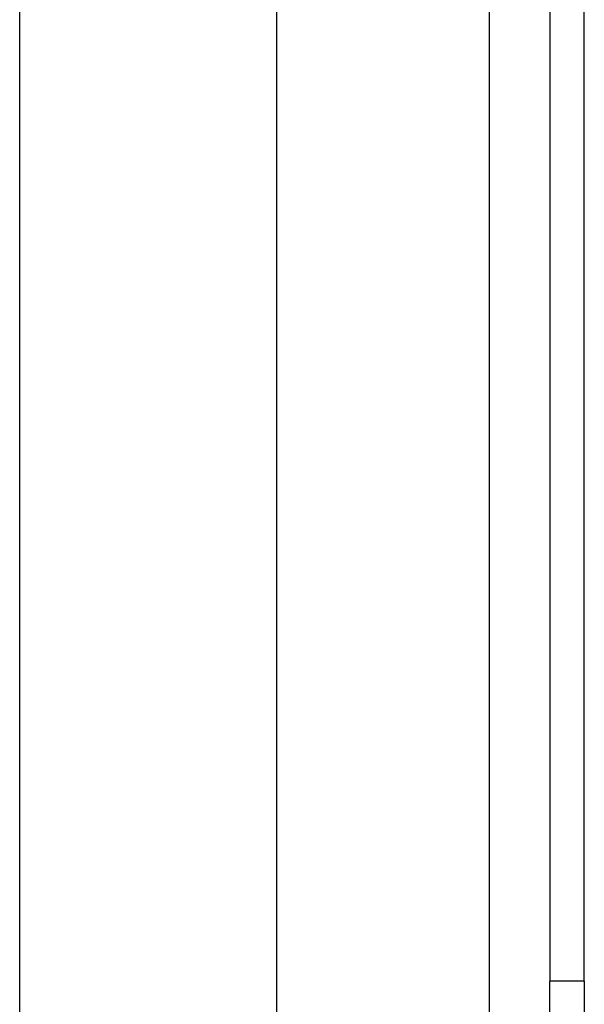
# Model space of a CAD drawing. Header units: inches. Extents: x 4.1 to 95.3, y 5.8 to 50.1.
# Tile 55 of 76: x 23.1 to 24, y 35.5 to 37. Entities that reach past the tile are written whole.
import ezdxf

# ---------------------------------------------------------------- set-up
doc = ezdxf.new("R2010")
doc.units = ezdxf.units.IN
doc.header["$MEASUREMENT"] = 0
doc.layers.add('Visible Edges(ANSI)', color=7, linetype='Continuous', lineweight=25)
doc.layers.add('Visible Tangent Edges(ANSI)', color=7, linetype='Continuous', lineweight=25)

msp = doc.modelspace()

# ---------------------------------------------------------------- linework, layer by layer
at = {"layer": 'Visible Edges(ANSI)'}
for p, q in [((23.9255, 38.0257), (23.9255, 35.5147)), ((23.9785, 35.5147), (23.9785, 38.0257)), ((23.1124, 34.3566), (23.1124, 37.3533)), ((23.5061, 37.3533), (23.5061, 35.1717)), ((23.9255, 35.2027), (23.9255, 35.5147)), ((23.9785, 35.5147), (23.9785, 35.2027))]:
    msp.add_line(p, q, dxfattribs=at)
at = {"layer": 'Visible Tangent Edges(ANSI)'}
for p, q in [((23.8325, 38.0257), (23.8325, 35.4433)), ((23.9785, 35.5147), (23.9255, 35.5147))]:
    msp.add_line(p, q, dxfattribs=at)

doc.saveas('drawing.dxf')
